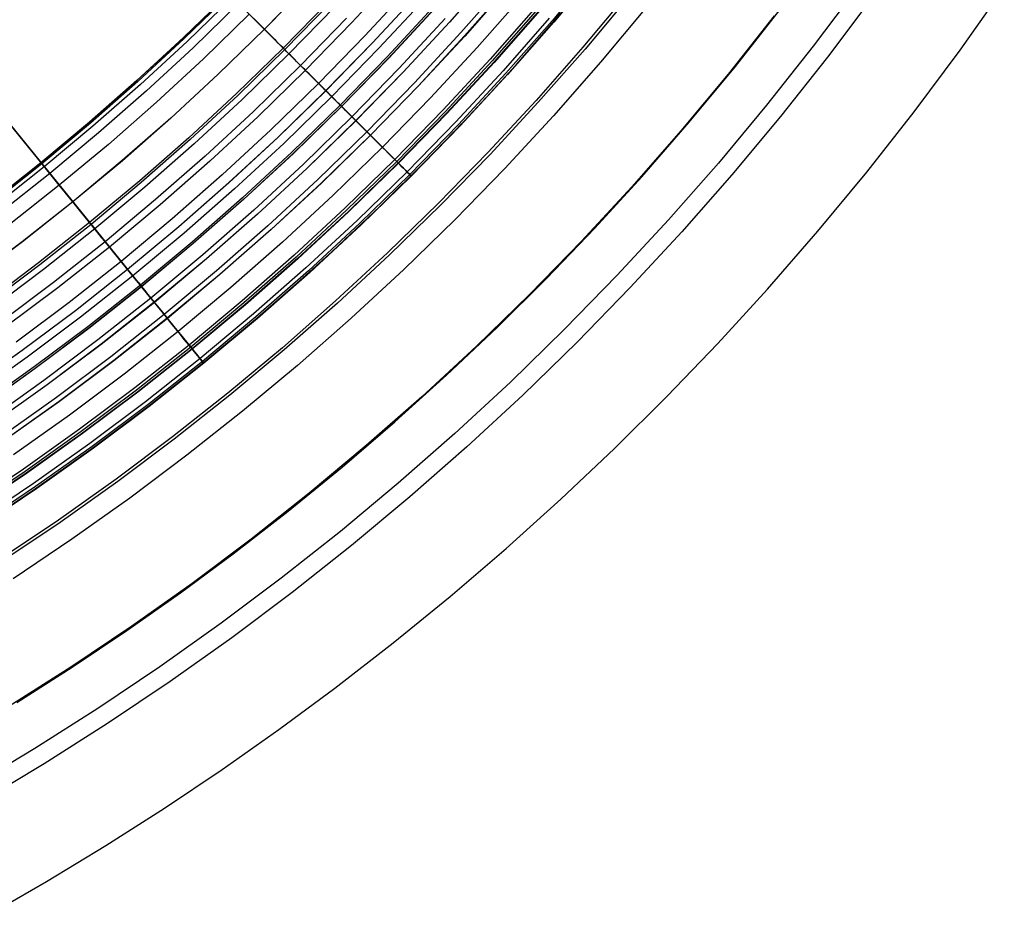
# Model space of a CAD drawing. Header units: millimetres. Extents: x -14 to 488, y -50 to 50.
# Tile 196 of 256: x 388.53 to 396.91, y -22.88 to -15.25. Entities that reach past the tile are written whole.
import ezdxf

# ---------------------------------------------------------------- set-up
doc = ezdxf.new("R2010")
doc.units = ezdxf.units.MM
doc.header["$MEASUREMENT"] = 0
doc.layers.add('Default', color=7, linetype='Continuous')

msp = doc.modelspace()

# ---------------------------------------------------------------- linework, layer by layer
at = {"layer": 'Default'}
for points in [[(393.4409, -14.8031), (393.0607, -15.2592), (392.6685, -15.7058), (392.2645, -16.1424), (391.8493, -16.5686), (391.4232, -16.9838), (390.9866, -17.3877), (390.54, -17.78), (390.0839, -18.1602), (389.6187, -18.528), (389.145, -18.8831), (388.6633, -19.2252), (388.1741, -19.554)], [(393.4535, -14.8133), (393.073, -15.2698), (392.6805, -15.7167), (392.2763, -16.1536), (391.8607, -16.58), (391.4343, -16.9955), (390.9974, -17.3998), (390.5505, -17.7923), (390.0941, -18.1728), (389.6286, -18.5408), (389.1545, -18.8962), (388.6725, -19.2385), (388.1829, -19.5676)], [(393.4535, -14.8133), (393.073, -15.2698), (392.6805, -15.7167), (392.2763, -16.1536), (391.8607, -16.58), (391.4343, -16.9955), (390.9974, -17.3998), (390.5505, -17.7923), (390.0941, -18.1727), (389.6286, -18.5408), (389.1545, -18.8961), (388.6725, -19.2385), (388.1829, -19.5676)], [(393.4543, -14.814), (393.0739, -15.2705), (392.6813, -15.7174), (392.2771, -16.1543), (391.8615, -16.5808), (391.4351, -16.9963), (390.9981, -17.4006), (390.5512, -17.7931), (390.0947, -18.1736), (389.6292, -18.5417), (389.1552, -18.897), (388.6731, -19.2394), (388.1835, -19.5685)], [(393.4545, -14.8142), (393.0741, -15.2706), (392.6815, -15.7176), (392.2773, -16.1545), (391.8617, -16.581), (391.4352, -16.9965), (390.9983, -17.4008), (390.5514, -17.7933), (390.0949, -18.1738), (389.6294, -18.5419), (389.1553, -18.8972), (388.6733, -19.2396), (388.1837, -19.5687)], [(393.4551, -14.8147), (393.0746, -15.2711), (392.6821, -15.7181), (392.2778, -16.155), (391.8622, -16.5815), (391.4358, -16.9971), (390.9988, -17.4013), (390.5519, -17.7939), (390.0954, -18.1744), (389.6299, -18.5425), (389.1558, -18.8979), (388.6737, -19.2402), (388.1841, -19.5694)], [(392.5675, -14.8372), (392.1863, -15.2712), (391.7938, -15.6955), (391.3903, -16.1096), (390.9762, -16.5131), (390.5519, -16.9056), (390.118, -17.2868), (389.6747, -17.6562), (389.2227, -18.0136), (388.7624, -18.3587), (388.2942, -18.6911)], [(392.5682, -14.8378), (392.187, -15.2718), (391.7944, -15.696), (391.3909, -16.1102), (390.9768, -16.5137), (390.5525, -16.9062), (390.1185, -17.2874), (389.6753, -17.6569), (389.2232, -18.0143), (388.7629, -18.3594), (388.2947, -18.6919)], [(391.7359, -14.8652), (391.3541, -15.2779), (390.9615, -15.6808), (390.5586, -16.0733), (390.1459, -16.4552), (389.7237, -16.826), (389.2925, -17.1854), (388.8527, -17.5332), (388.4049, -17.8688)], [(391.7359, -14.8652), (391.3541, -15.2779), (390.9615, -15.6808), (390.5586, -16.0733), (390.1459, -16.4552), (389.7237, -16.826), (389.2925, -17.1854), (388.8527, -17.5332), (388.4049, -17.8688)], [(390.9949, -14.9369), (390.6113, -15.3305), (390.2176, -15.7142), (389.8143, -16.0873), (389.4017, -16.4497), (388.9803, -16.8009), (388.5506, -17.1407), (388.113, -17.4688)], [(390.9949, -14.9369), (390.6113, -15.3305), (390.2176, -15.7142), (389.8143, -16.0873), (389.4017, -16.4497), (388.9803, -16.8009), (388.5506, -17.1407), (388.113, -17.4688)], [(390.9959, -14.9378), (390.6122, -15.3315), (390.2185, -15.7151), (389.8152, -16.0883), (389.4026, -16.4507), (388.9812, -16.802), (388.5514, -17.1418), (388.1137, -17.4698)], [(395.6691, -14.9626), (395.2852, -15.4747), (394.8876, -15.9776), (394.4765, -16.4707), (394.0525, -16.9535), (393.6158, -17.4255), (393.1669, -17.8862), (392.7062, -18.3351), (392.2342, -18.7718), (391.7514, -19.1958), (391.2583, -19.6068), (390.7555, -20.0044), (390.2434, -20.3883), (389.7226, -20.7582), (389.1937, -21.1137), (388.6574, -21.4546), (388.1141, -21.7808)], [(388.2433, -22.8835), (388.7561, -22.5883), (389.2621, -22.2815), (389.7608, -21.9633), (390.2522, -21.6337), (390.736, -21.293), (391.2118, -20.9412), (391.7072, -20.5566), (392.1932, -20.16), (392.6694, -19.7517), (393.1356, -19.3321), (393.5915, -18.9013), (394.0369, -18.4595), (394.4714, -18.0071), (394.8948, -17.5443), (395.3237, -17.0514), (395.7401, -16.5478), (396.1436, -16.0338), (396.534, -15.5099), (396.9111, -14.9762)], [(388.2433, -22.8835), (388.7561, -22.5883), (389.2621, -22.2815), (389.7608, -21.9633), (390.2522, -21.6337), (390.736, -21.293), (391.2118, -20.9412), (391.7072, -20.5566), (392.1932, -20.16), (392.6694, -19.7517), (393.1356, -19.3321), (393.5915, -18.9013), (394.0369, -18.4595), (394.4714, -18.0071), (394.8948, -17.5443), (395.3237, -17.0514), (395.7401, -16.5478), (396.1436, -16.0338), (396.534, -15.5099), (396.9111, -14.9762)], [(392.6686, -14.9237), (392.2852, -15.3603), (391.8903, -15.7871), (391.4844, -16.2037), (391.0678, -16.6096), (390.6411, -17.0045), (390.2045, -17.3879), (389.7586, -17.7596), (389.3039, -18.1191), (388.8408, -18.4662), (388.3699, -18.8006)], [(392.7006, -14.9511), (392.3165, -15.3885), (391.9209, -15.8161), (391.5142, -16.2334), (391.0968, -16.6401), (390.6692, -17.0357), (390.2319, -17.4199), (389.7851, -17.7923), (389.3296, -18.1525), (388.8656, -18.5002), (388.3939, -18.8353)], [(392.7012, -14.9516), (392.317, -15.389), (391.9214, -15.8166), (391.5147, -16.234), (391.0973, -16.6407), (390.6697, -17.0363), (390.2323, -17.4205), (389.7856, -17.7928), (389.33, -18.1531), (388.8661, -18.5008), (388.3943, -18.8359)], [(391.8528, -14.9705), (391.4681, -15.3862), (391.0727, -15.792), (390.667, -16.1874), (390.2512, -16.572), (389.826, -16.9456), (389.3917, -17.3076), (388.9487, -17.6578), (388.4976, -17.9959)], [(391.9183, -15.0295), (391.5321, -15.4469), (391.1351, -15.8543), (390.7277, -16.2513), (390.3103, -16.6375), (389.8833, -17.0125), (389.4472, -17.376), (389.0025, -17.7276), (388.5496, -18.0671), (388.0891, -18.3942)], [(391.9184, -15.0297), (391.5322, -15.4471), (391.1352, -15.8545), (390.7278, -16.2515), (390.3104, -16.6377), (389.8834, -17.0127), (389.4474, -17.3762), (389.0026, -17.7278), (388.5497, -18.0673), (388.0892, -18.3944)], [(391.9711, -15.0771), (391.5836, -15.4959), (391.1854, -15.9046), (390.7766, -16.3029), (390.3579, -16.6903), (389.9295, -17.0666), (389.492, -17.4312), (389.0459, -17.784), (388.5915, -18.1246), (388.1295, -18.4527)], [(395.7925, -15.0527), (395.4063, -15.568), (395.0062, -16.0739), (394.5927, -16.5701), (394.166, -17.0558), (393.7266, -17.5307), (393.275, -17.9942), (392.8114, -18.4459), (392.3366, -18.8853), (391.8508, -19.3119), (391.3547, -19.7255), (390.8487, -20.1255), (390.3334, -20.5118), (389.8095, -20.8839), (389.2774, -21.2416), (388.7377, -21.5846), (388.1911, -21.9128)], [(395.7925, -15.0527), (395.4063, -15.5679), (395.0062, -16.0739), (394.5926, -16.57), (394.166, -17.0558), (393.7266, -17.5307), (393.275, -17.9942), (392.8114, -18.4459), (392.3366, -18.8853), (391.8508, -19.3119), (391.3547, -19.7255), (390.8487, -20.1255), (390.3334, -20.5118), (389.8095, -20.8839), (389.2774, -21.2416), (388.7377, -21.5846), (388.1911, -21.9128)], [(390.3077, -15.0269), (389.922, -15.4028), (389.5268, -15.7684), (389.1226, -16.1235), (388.7097, -16.4676), (388.2887, -16.8005)], [(390.308, -15.0273), (389.9223, -15.4032), (389.5271, -15.7688), (389.1229, -16.1238), (388.71, -16.468), (388.289, -16.8009)], [(390.308, -15.0273), (389.9223, -15.4032), (389.5271, -15.7688), (389.1229, -16.1238), (388.71, -16.468), (388.289, -16.8009)], [(390.3159, -15.0351), (389.93, -15.4112), (389.5346, -15.777), (389.1301, -16.1323), (388.717, -16.4766), (388.2957, -16.8097)], [(390.3159, -15.0351), (389.93, -15.4112), (389.5346, -15.777), (389.1301, -16.1323), (388.717, -16.4766), (388.2957, -16.8097)], [(390.3395, -15.0588), (389.953, -15.4354), (389.5569, -15.8019), (389.1518, -16.1577), (388.7381, -16.5025), (388.3161, -16.8362)], [(390.3395, -15.0588), (389.953, -15.4354), (389.5569, -15.8019), (389.1518, -16.1577), (388.7381, -16.5025), (388.3161, -16.8362)], [(393.7093, -15.021), (393.3234, -15.484), (392.9253, -15.9373), (392.5152, -16.3805), (392.0938, -16.813), (391.6612, -17.2345), (391.2181, -17.6445), (390.7647, -18.0427), (390.3018, -18.4286), (389.8296, -18.8019), (389.3488, -19.1623), (388.8598, -19.5096), (388.3633, -19.8434)], [(393.7281, -15.0363), (393.3418, -15.4997), (392.9432, -15.9535), (392.5328, -16.3971), (392.1109, -16.8301), (391.6779, -17.252), (391.2343, -17.6625), (390.7805, -18.061), (390.317, -18.4474), (389.8444, -18.8211), (389.363, -19.1819), (388.8736, -19.5295), (388.3765, -19.8637)], [(393.7281, -15.0363), (393.3418, -15.4997), (392.9432, -15.9535), (392.5328, -16.3971), (392.1109, -16.8301), (391.6779, -17.252), (391.2343, -17.6625), (390.7805, -18.061), (390.317, -18.4474), (389.8444, -18.8211), (389.363, -19.1819), (388.8736, -19.5295), (388.3765, -19.8637)], [(392.8109, -15.0455), (392.4243, -15.4857), (392.0261, -15.9161), (391.6168, -16.3361), (391.1968, -16.7454), (390.7665, -17.1436), (390.3262, -17.5302), (389.8766, -17.905), (389.4181, -18.2675), (388.9512, -18.6175), (388.4764, -18.9547)], [(392.9238, -15.1421), (392.5347, -15.5852), (392.1339, -16.0184), (391.7219, -16.4412), (391.2991, -16.8531), (390.8659, -17.2539), (390.4228, -17.6431), (389.9703, -18.0203), (389.5088, -18.3852), (389.0388, -18.7375), (388.5608, -19.077), (388.0755, -19.4032)], [(392.9411, -15.1569), (392.5515, -15.6004), (392.1504, -16.034), (391.738, -16.4572), (391.3148, -16.8696), (390.8812, -17.2708), (390.4376, -17.6604), (389.9846, -18.038), (389.5226, -18.4032), (389.0522, -18.7559), (388.5738, -19.0957), (388.0879, -19.4223)], [(392.9546, -15.1684), (392.5647, -15.6123), (392.1632, -16.0462), (391.7505, -16.4698), (391.327, -16.8825), (390.893, -17.284), (390.4492, -17.6739), (389.9958, -18.0517), (389.5335, -18.4173), (389.0627, -18.7702), (388.5839, -19.1103), (388.0976, -19.4371)], [(392.9548, -15.1686), (392.5649, -15.6125), (392.1634, -16.0464), (391.7507, -16.4699), (391.3271, -16.8827), (390.8932, -17.2841), (390.4493, -17.674), (389.9959, -18.0519), (389.5336, -18.4175), (389.0628, -18.7704), (388.584, -19.1104), (388.0978, -19.4373)], [(392.957, -15.1705), (392.5671, -15.6145), (392.1656, -16.0485), (391.7528, -16.4721), (391.3292, -16.8848), (390.8952, -17.2864), (390.4513, -17.6763), (389.9978, -18.0542), (389.5354, -18.4199), (389.0646, -18.7728), (388.5857, -19.1129), (388.0994, -19.4398)], [(392.0466, -15.1452), (391.6573, -15.5659), (391.2572, -15.9765), (390.8466, -16.3766), (390.4259, -16.7658), (389.9956, -17.1438), (389.5561, -17.5101), (389.1079, -17.8645), (388.6514, -18.2067), (388.1873, -18.5363)], [(392.0588, -15.1562), (391.6693, -15.5772), (391.2689, -15.9881), (390.858, -16.3885), (390.437, -16.7781), (390.0063, -17.1563), (389.5665, -17.5229), (389.1179, -17.8776), (388.6611, -18.22), (388.1966, -18.5499)], [(392.0593, -15.1567), (391.6698, -15.5777), (391.2693, -15.9886), (390.8584, -16.389), (390.4374, -16.7786), (390.0067, -17.1568), (389.5669, -17.5234), (389.1183, -17.8781), (388.6615, -18.2205), (388.197, -18.5504)], [(391.1604, -15.094), (390.7726, -15.4919), (390.3747, -15.8796), (389.9671, -16.2568), (389.5501, -16.6231), (389.1241, -16.9781), (388.6898, -17.3215), (388.2475, -17.6531)], [(391.1604, -15.094), (390.7726, -15.4919), (390.3747, -15.8796), (389.9671, -16.2568), (389.5501, -16.6231), (389.1241, -16.9781), (388.6898, -17.3215), (388.2475, -17.6531)], [(391.1738, -15.1068), (390.7857, -15.505), (390.3875, -15.8931), (389.9795, -16.2706), (389.5621, -16.6372), (389.1358, -16.9925), (388.7011, -17.3362), (388.2584, -17.6681)], [(391.2102, -15.1413), (390.8212, -15.5404), (390.422, -15.9294), (390.013, -16.3078), (389.5947, -16.6752), (389.1674, -17.0314), (388.7317, -17.3759), (388.2879, -17.7085)], [(390.3921, -15.1113), (390.0041, -15.4893), (389.6067, -15.8571), (389.2001, -16.2141), (388.7849, -16.5602), (388.3614, -16.8951)], [(390.3921, -15.1113), (390.0041, -15.4893), (389.6067, -15.8571), (389.2001, -16.2141), (388.7849, -16.5602), (388.3614, -16.8951)], [(393.863, -15.1458), (393.4739, -15.6127), (393.0723, -16.0699), (392.6588, -16.5168), (392.2338, -16.953), (391.7976, -17.3781), (391.3506, -17.7916), (390.8935, -18.1931), (390.4266, -18.5823), (389.9504, -18.9588), (389.4655, -19.3223), (388.9724, -19.6725), (388.4716, -20.0091)], [(388.5041, -21.0632), (388.9752, -20.7626), (389.4393, -20.4513), (389.8962, -20.1294), (390.3456, -19.7972), (390.8136, -19.4339), (391.2726, -19.0593), (391.7224, -18.6737), (392.1628, -18.2773), (392.5934, -17.8704), (393.0141, -17.4532), (393.4245, -17.0259), (393.8244, -16.5887), (394.2295, -16.1231), (394.6228, -15.6475), (395.0039, -15.162)], [(388.5041, -21.0632), (388.9752, -20.7626), (389.4393, -20.4513), (389.8962, -20.1294), (390.3456, -19.7972), (390.8136, -19.4339), (391.2726, -19.0593), (391.7224, -18.6737), (392.1628, -18.2773), (392.5934, -17.8704), (393.0141, -17.4532), (393.4245, -17.0259), (393.8244, -16.5887), (394.2295, -16.1231), (394.6228, -15.6475), (395.0039, -15.162)], [(393.0363, -15.2384), (392.6446, -15.6843), (392.2413, -16.1203), (391.8266, -16.5459), (391.4011, -16.9605), (390.9651, -17.3639), (390.5191, -17.7556), (390.0636, -18.1353), (389.5991, -18.5025), (389.1261, -18.8571), (388.645, -19.1988), (388.1565, -19.5272)], [(388.1896, -19.5619), (388.6264, -19.2689), (389.0565, -18.9659), (389.4795, -18.6532), (389.92, -18.3112), (390.3521, -17.9586), (390.7755, -17.5957), (391.19, -17.2226), (391.5953, -16.8395), (391.9913, -16.4468), (392.3776, -16.0446), (392.754, -15.6331), (393.1354, -15.1949)], [(388.1896, -19.5619), (388.6264, -19.2689), (389.0565, -18.9659), (389.4795, -18.6532), (389.92, -18.3112), (390.3521, -17.9586), (390.7755, -17.5957), (391.19, -17.2226), (391.5953, -16.8395), (391.9913, -16.4468), (392.3776, -16.0446), (392.754, -15.6331), (393.1354, -15.1949)], [(392.1519, -15.2402), (391.7602, -15.6635), (391.3575, -16.0768), (390.9443, -16.4795), (390.5209, -16.8712), (390.0878, -17.2516), (389.6455, -17.6203), (389.1944, -17.9769), (388.735, -18.3213), (388.2679, -18.653)], [(391.3117, -15.2377), (390.9202, -15.6395), (390.5185, -16.031), (390.1068, -16.4119), (389.6858, -16.7817), (389.2557, -17.1401), (388.8171, -17.4869), (388.3705, -17.8217)], [(394.9523, -15.2184), (394.5614, -15.7128), (394.1574, -16.1976), (393.7405, -16.6722), (393.3112, -17.1362), (392.8699, -17.5891), (392.417, -18.0304), (391.953, -18.4597), (391.4783, -18.8766), (390.9936, -19.2807), (390.4992, -19.6716), (389.9957, -20.049), (389.4838, -20.4126), (388.9639, -20.7621), (388.4366, -21.0973)], [(390.4825, -15.2018), (390.0922, -15.5821), (389.6923, -15.952), (389.2833, -16.3113), (388.8655, -16.6595), (388.4395, -16.9964)], [(390.4825, -15.2018), (390.0922, -15.5821), (389.6923, -15.952), (389.2833, -16.3113), (388.8655, -16.6595), (388.4395, -16.9964)]]:
    msp.add_lwpolyline(points, dxfattribs=at)
at = {"layer": 'Default', "extrusion": (0.665972, 0.745977, 0)}
for points in [[(-303.3966, 22.4213), (-303.397, 22.3872), (-303.3981, 22.3528), (-303.3999, 22.3181), (-303.4024, 22.2832), (-303.4058, 22.248), (-303.4099, 22.2127), (-303.4148, 22.1772), (-303.4206, 22.1416), (-303.4272, 22.1058), (-303.4346, 22.07), (-303.4429, 22.0342), (-303.452, 21.9983), (-303.462, 21.9625), (-303.4729, 21.9267), (-303.4847, 21.891), (-303.4974, 21.8554), (-303.5109, 21.82), (-303.5254, 21.7848), (-303.5407, 21.7499), (-303.5569, 21.7152), (-303.574, 21.6809), (-303.592, 21.6469), (-303.6108, 21.6133), (-303.6305, 21.5801), (-303.6511, 21.5474), (-303.6724, 21.5151), (-303.6946, 21.4834), (-303.7175, 21.4523), (-303.7413, 21.4218), (-303.7658, 21.392), (-303.791, 21.3628), (-303.8169, 21.3343), (-303.8435, 21.3065), (-303.8708, 21.2795), (-303.8986, 21.2532), (-303.9271, 21.2278), (-303.9562, 21.2032), (-303.9857, 21.1794), (-304.0158, 21.1566), (-304.0463, 21.1346), (-304.0773, 21.1135), (-304.1087, 21.0933), (-304.1404, 21.074), (-304.1725, 21.0557), (-304.2049, 21.0383), (-304.2375, 21.0219), (-304.2703, 21.0064), (-304.3034, 20.9919), (-304.3365, 20.9783), (-304.3699, 20.9657), (-304.4033, 20.9541), (-304.4367, 20.9433), (-304.4702, 20.9335), (-304.5036, 20.9247), (-304.5371, 20.9167), (-304.5704, 20.9096), (-304.6037, 20.9035), (-304.6368, 20.8982), (-304.6698, 20.8938), (-304.7026, 20.8902), (-304.7352, 20.8874), (-304.7676, 20.8855), (-304.7997, 20.8844), (-304.8315, 20.884), (-304.8634, 20.8844), (-304.8955, 20.8855), (-304.9279, 20.8874), (-304.9605, 20.8902), (-304.9933, 20.8938), (-305.0262, 20.8982), (-305.0594, 20.9035), (-305.0926, 20.9096), (-305.126, 20.9167), (-305.1594, 20.9247), (-305.1929, 20.9335), (-305.2263, 20.9433), (-305.2598, 20.9541), (-305.2932, 20.9657), (-305.3265, 20.9783), (-305.3597, 20.9919), (-305.3927, 21.0064), (-305.4256, 21.0219), (-305.4582, 21.0383), (-305.4906, 21.0557), (-305.5226, 21.074), (-305.5544, 21.0933), (-305.5857, 21.1135), (-305.6167, 21.1346), (-305.6473, 21.1566), (-305.6773, 21.1794), (-305.7069, 21.2032), (-305.7359, 21.2278), (-305.7644, 21.2532), (-305.7923, 21.2795), (-305.8195, 21.3065), (-305.8461, 21.3343), (-305.8721, 21.3628), (-305.8973, 21.392), (-305.9218, 21.4218), (-305.9455, 21.4523), (-305.9685, 21.4834), (-305.9906, 21.5151), (-306.012, 21.5474), (-306.0325, 21.5801), (-306.0522, 21.6133), (-306.071, 21.6469), (-306.089, 21.6809), (-306.1061, 21.7152), (-306.1223, 21.7499), (-306.1377, 21.7848), (-306.1521, 21.82), (-306.1657, 21.8554), (-306.1783, 21.891), (-306.1901, 21.9267), (-306.201, 21.9625), (-306.211, 21.9983), (-306.2202, 22.0342), (-306.2285, 22.07), (-306.2359, 22.1058), (-306.2425, 22.1416), (-306.2482, 22.1772), (-306.2531, 22.2127), (-306.2573, 22.248), (-306.2606, 22.2832), (-306.2632, 22.3181), (-306.265, 22.3528), (-306.2661, 22.3872), (-306.2664, 22.4213)], [(-306.2664, 22.4213), (-306.2661, 22.4554), (-306.265, 22.4899), (-306.2632, 22.5245), (-306.2606, 22.5595), (-306.2573, 22.5946), (-306.2531, 22.6299), (-306.2482, 22.6654), (-306.2425, 22.7011), (-306.2359, 22.7368), (-306.2285, 22.7726), (-306.2202, 22.8085), (-306.211, 22.8443), (-306.201, 22.8802), (-306.1901, 22.916), (-306.1783, 22.9516), (-306.1657, 22.9872), (-306.1521, 23.0226), (-306.1377, 23.0578), (-306.1223, 23.0927), (-306.1061, 23.1274), (-306.089, 23.1618), (-306.071, 23.1958), (-306.0522, 23.2294), (-306.0325, 23.2626), (-306.012, 23.2953), (-305.9906, 23.3275), (-305.9685, 23.3592), (-305.9455, 23.3903), (-305.9218, 23.4208), (-305.8973, 23.4507), (-305.8721, 23.4799), (-305.8461, 23.5084), (-305.8195, 23.5362), (-305.7923, 23.5632), (-305.7644, 23.5894), (-305.7359, 23.6148), (-305.7069, 23.6394), (-305.6773, 23.6632), (-305.6473, 23.6861), (-305.6167, 23.7081), (-305.5857, 23.7292), (-305.5544, 23.7493), (-305.5226, 23.7686), (-305.4906, 23.7869), (-305.4582, 23.8043), (-305.4256, 23.8207), (-305.3927, 23.8362), (-305.3597, 23.8507), (-305.3265, 23.8643), (-305.2932, 23.8769), (-305.2598, 23.8886), (-305.2263, 23.8993), (-305.1929, 23.9091), (-305.1594, 23.918), (-305.126, 23.9259), (-305.0926, 23.933), (-305.0594, 23.9392), (-305.0262, 23.9444), (-304.9933, 23.9489), (-304.9605, 23.9524), (-304.9279, 23.9552), (-304.8955, 23.9571), (-304.8634, 23.9583), (-304.8315, 23.9587), (-304.7997, 23.9583), (-304.7676, 23.9571), (-304.7352, 23.9552), (-304.7026, 23.9524), (-304.6698, 23.9489), (-304.6368, 23.9444), (-304.6037, 23.9392), (-304.5704, 23.933), (-304.5371, 23.9259), (-304.5036, 23.918), (-304.4702, 23.9091), (-304.4367, 23.8993), (-304.4033, 23.8886), (-304.3699, 23.8769), (-304.3365, 23.8643), (-304.3034, 23.8507), (-304.2703, 23.8362), (-304.2375, 23.8207), (-304.2049, 23.8043), (-304.1725, 23.7869), (-304.1404, 23.7686), (-304.1087, 23.7493), (-304.0773, 23.7292), (-304.0463, 23.7081), (-304.0158, 23.6861), (-303.9857, 23.6632), (-303.9562, 23.6394), (-303.9271, 23.6148), (-303.8986, 23.5894), (-303.8708, 23.5632), (-303.8435, 23.5362), (-303.8169, 23.5084), (-303.791, 23.4799), (-303.7658, 23.4507), (-303.7413, 23.4208), (-303.7175, 23.3903), (-303.6946, 23.3592), (-303.6724, 23.3275), (-303.6511, 23.2953), (-303.6305, 23.2626), (-303.6108, 23.2294), (-303.592, 23.1958), (-303.574, 23.1618), (-303.5569, 23.1274), (-303.5407, 23.0927), (-303.5254, 23.0578), (-303.5109, 23.0226), (-303.4974, 22.9872), (-303.4847, 22.9516), (-303.4729, 22.916), (-303.462, 22.8802), (-303.452, 22.8443), (-303.4429, 22.8085), (-303.4346, 22.7726), (-303.4272, 22.7368), (-303.4206, 22.7011), (-303.4148, 22.6654), (-303.4099, 22.6299), (-303.4058, 22.5946), (-303.4024, 22.5595), (-303.3999, 22.5245), (-303.3981, 22.4899), (-303.397, 22.4554), (-303.3966, 22.4213)]]:
    msp.add_lwpolyline(points, dxfattribs=at)
at = {"layer": 'Default', "extrusion": (0.79728, 0.60361, 0)}
for points in [[(-249.9655, 22.4213), (-249.9658, 22.3872), (-249.9669, 22.3528), (-249.9687, 22.3181), (-249.9713, 22.2832), (-249.9746, 22.248), (-249.9788, 22.2127), (-249.9837, 22.1772), (-249.9894, 22.1416), (-249.996, 22.1058), (-250.0035, 22.07), (-250.0117, 22.0342), (-250.0209, 21.9983), (-250.0309, 21.9625), (-250.0418, 21.9267), (-250.0536, 21.891), (-250.0662, 21.8554), (-250.0798, 21.82), (-250.0942, 21.7848), (-250.1096, 21.7499), (-250.1258, 21.7152), (-250.1429, 21.6809), (-250.1609, 21.6469), (-250.1797, 21.6133), (-250.1994, 21.5801), (-250.2199, 21.5474), (-250.2413, 21.5151), (-250.2634, 21.4834), (-250.2864, 21.4523), (-250.3101, 21.4218), (-250.3346, 21.392), (-250.3598, 21.3628), (-250.3858, 21.3343), (-250.4124, 21.3065), (-250.4396, 21.2795), (-250.4675, 21.2532), (-250.496, 21.2278), (-250.525, 21.2032), (-250.5546, 21.1794), (-250.5847, 21.1566), (-250.6152, 21.1346), (-250.6462, 21.1135), (-250.6775, 21.0933), (-250.7093, 21.074), (-250.7413, 21.0557), (-250.7737, 21.0383), (-250.8063, 21.0219), (-250.8392, 21.0064), (-250.8722, 20.9919), (-250.9054, 20.9783), (-250.9387, 20.9657), (-250.9721, 20.9541), (-251.0056, 20.9433), (-251.039, 20.9335), (-251.0725, 20.9247), (-251.1059, 20.9167), (-251.1393, 20.9096), (-251.1725, 20.9035), (-251.2057, 20.8982), (-251.2386, 20.8938), (-251.2714, 20.8902), (-251.304, 20.8874), (-251.3364, 20.8855), (-251.3685, 20.8844), (-251.4004, 20.884), (-251.4322, 20.8844), (-251.4643, 20.8855), (-251.4967, 20.8874), (-251.5293, 20.8902), (-251.5621, 20.8938), (-251.5951, 20.8982), (-251.6282, 20.9035), (-251.6615, 20.9096), (-251.6948, 20.9167), (-251.7283, 20.9247), (-251.7617, 20.9335), (-251.7952, 20.9433), (-251.8287, 20.9541), (-251.8621, 20.9657), (-251.8954, 20.9783), (-251.9286, 20.9919), (-251.9616, 21.0064), (-251.9944, 21.0219), (-252.0271, 21.0383), (-252.0594, 21.0557), (-252.0915, 21.074), (-252.1232, 21.0933), (-252.1546, 21.1135), (-252.1856, 21.1346), (-252.2161, 21.1566), (-252.2462, 21.1794), (-252.2757, 21.2032), (-252.3048, 21.2278), (-252.3333, 21.2532), (-252.3611, 21.2795), (-252.3884, 21.3065), (-252.415, 21.3343), (-252.4409, 21.3628), (-252.4661, 21.392), (-252.4906, 21.4218), (-252.5144, 21.4523), (-252.5373, 21.4834), (-252.5595, 21.5151), (-252.5808, 21.5474), (-252.6014, 21.5801), (-252.6211, 21.6133), (-252.6399, 21.6469), (-252.6579, 21.6809), (-252.675, 21.7152), (-252.6912, 21.7499), (-252.7065, 21.7848), (-252.721, 21.82), (-252.7345, 21.8554), (-252.7472, 21.891), (-252.759, 21.9267), (-252.7699, 21.9625), (-252.7799, 21.9983), (-252.789, 22.0342), (-252.7973, 22.07), (-252.8047, 22.1058), (-252.8113, 22.1416), (-252.8171, 22.1772), (-252.822, 22.2127), (-252.8261, 22.248), (-252.8295, 22.2832), (-252.832, 22.3181), (-252.8338, 22.3528), (-252.8349, 22.3872), (-252.8353, 22.4213)], [(-252.8353, 22.4213), (-252.8349, 22.4554), (-252.8338, 22.4899), (-252.832, 22.5245), (-252.8295, 22.5595), (-252.8261, 22.5946), (-252.822, 22.6299), (-252.8171, 22.6654), (-252.8113, 22.7011), (-252.8047, 22.7368), (-252.7973, 22.7726), (-252.789, 22.8085), (-252.7799, 22.8443), (-252.7699, 22.8802), (-252.759, 22.916), (-252.7472, 22.9516), (-252.7345, 22.9872), (-252.721, 23.0226), (-252.7065, 23.0578), (-252.6912, 23.0927), (-252.675, 23.1274), (-252.6579, 23.1618), (-252.6399, 23.1958), (-252.6211, 23.2294), (-252.6014, 23.2626), (-252.5808, 23.2953), (-252.5595, 23.3275), (-252.5373, 23.3592), (-252.5144, 23.3903), (-252.4906, 23.4208), (-252.4661, 23.4507), (-252.4409, 23.4799), (-252.415, 23.5084), (-252.3884, 23.5362), (-252.3611, 23.5632), (-252.3333, 23.5894), (-252.3048, 23.6148), (-252.2757, 23.6394), (-252.2462, 23.6632), (-252.2161, 23.6861), (-252.1856, 23.7081), (-252.1546, 23.7292), (-252.1232, 23.7493), (-252.0915, 23.7686), (-252.0594, 23.7869), (-252.0271, 23.8043), (-251.9944, 23.8207), (-251.9616, 23.8362), (-251.9286, 23.8507), (-251.8954, 23.8643), (-251.8621, 23.8769), (-251.8287, 23.8886), (-251.7952, 23.8993), (-251.7617, 23.9091), (-251.7283, 23.918), (-251.6948, 23.9259), (-251.6615, 23.933), (-251.6282, 23.9392), (-251.5951, 23.9444), (-251.5621, 23.9489), (-251.5293, 23.9524), (-251.4967, 23.9552), (-251.4643, 23.9571), (-251.4322, 23.9583), (-251.4004, 23.9587), (-251.3685, 23.9583), (-251.3364, 23.9571), (-251.304, 23.9552), (-251.2714, 23.9524), (-251.2386, 23.9489), (-251.2057, 23.9444), (-251.1725, 23.9392), (-251.1393, 23.933), (-251.1059, 23.9259), (-251.0725, 23.918), (-251.039, 23.9091), (-251.0056, 23.8993), (-250.9721, 23.8886), (-250.9387, 23.8769), (-250.9054, 23.8643), (-250.8722, 23.8507), (-250.8392, 23.8362), (-250.8063, 23.8207), (-250.7737, 23.8043), (-250.7413, 23.7869), (-250.7093, 23.7686), (-250.6775, 23.7493), (-250.6462, 23.7292), (-250.6152, 23.7081), (-250.5847, 23.6861), (-250.5546, 23.6632), (-250.525, 23.6394), (-250.496, 23.6148), (-250.4675, 23.5894), (-250.4396, 23.5632), (-250.4124, 23.5362), (-250.3858, 23.5084), (-250.3598, 23.4799), (-250.3346, 23.4507), (-250.3101, 23.4208), (-250.2864, 23.3903), (-250.2634, 23.3592), (-250.2413, 23.3275), (-250.2199, 23.2953), (-250.1994, 23.2626), (-250.1797, 23.2294), (-250.1609, 23.1958), (-250.1429, 23.1618), (-250.1258, 23.1274), (-250.1096, 23.0927), (-250.0942, 23.0578), (-250.0798, 23.0226), (-250.0662, 22.9872), (-250.0536, 22.9516), (-250.0418, 22.916), (-250.0309, 22.8802), (-250.0209, 22.8443), (-250.0117, 22.8085), (-250.0035, 22.7726), (-249.996, 22.7368), (-249.9894, 22.7011), (-249.9837, 22.6654), (-249.9788, 22.6299), (-249.9746, 22.5946), (-249.9713, 22.5595), (-249.9687, 22.5245), (-249.9669, 22.4899), (-249.9658, 22.4554), (-249.9655, 22.4213)]]:
    msp.add_lwpolyline(points, dxfattribs=at)
at = {"layer": 'Default'}
for points in [[(388.334, -16.0049, 135.9018), (389.1674, -17.0314, 113.236), (389.691, -17.6763, 93.2153), (390.0941, -18.1728, 30.9743), (390.0873, -18.1644, 30.2517), (390.0788, -18.154, 29.9205), (390.0673, -18.1397, 29.6087), (390.0529, -18.1221, 29.3157), (390.0361, -18.1014, 29.0412), (390.017, -18.0779, 28.7845), (389.9959, -18.0519, 28.5452), (389.9732, -18.0238, 28.3228), (389.9489, -17.9939, 28.1165), (389.9234, -17.9625, 27.9256), (389.8968, -17.9298, 27.7494), (389.8696, -17.8962, 27.5871), (389.8418, -17.862, 27.438), (389.8137, -17.8274, 27.3014), (389.7856, -17.7928, 27.1765), (389.7577, -17.7584, 27.0625), (389.73, -17.7243, 26.9585), (389.7025, -17.6904, 26.8631), (389.6753, -17.6569, 26.7753), (389.6483, -17.6237, 26.694), (389.6213, -17.5905, 26.618), (389.5943, -17.5572, 26.5461), (389.5669, -17.5234, 26.4772), (389.5389, -17.489, 26.41), (389.5099, -17.4533, 26.3433), (389.2482, -17.1309, 25.7739), (389.2054, -17.0781, 25.6736), (389.164, -17.0272, 25.5725), (389.1241, -16.9781, 25.4705), (389.0858, -16.9308, 25.3673), (389.049, -16.8855, 25.2629), (389.0138, -16.8421, 25.1573), (388.9803, -16.8009, 25.0504), (388.9487, -16.7619, 24.9422), (388.9189, -16.7253, 24.8329), (388.8912, -16.6911, 24.7227), (388.8655, -16.6595, 24.6119), (388.8421, -16.6306, 24.5007), (388.8208, -16.6045, 24.3897), (388.8018, -16.581, 24.2791), (388.7849, -16.5602, 24.1696), (388.7702, -16.5422, 24.0615), (388.7576, -16.5266, 23.9552), (388.747, -16.5135, 23.8511), (388.7381, -16.5025, 23.7495), (388.7308, -16.4936, 23.6507), (388.725, -16.4865, 23.5549), (388.717, -16.4766, 23.3725), (388.7125, -16.4711, 23.2024), (388.7097, -16.4676, 22.75), (388.7125, -16.4711, 22.2976), (388.717, -16.4766, 22.1275), (388.725, -16.4865, 21.9451), (388.7308, -16.4936, 21.8493), (388.7381, -16.5025, 21.7505), (388.747, -16.5135, 21.6489), (388.7576, -16.5266, 21.5448), (388.7702, -16.5422, 21.4385), (388.7849, -16.5602, 21.3304), (388.8018, -16.581, 21.2209), (388.8208, -16.6045, 21.1103), (388.8421, -16.6306, 20.9993), (388.8655, -16.6595, 20.8881), (388.8912, -16.6911, 20.7773), (388.9189, -16.7253, 20.6671), (388.9487, -16.7619, 20.5578), (388.9803, -16.8009, 20.4496), (389.0138, -16.8421, 20.3427), (389.049, -16.8855, 20.2371), (389.0858, -16.9308, 20.1327), (389.1241, -16.9781, 20.0295), (389.164, -17.0272, 19.9275), (389.2054, -17.0781, 19.8264), (389.2482, -17.1309, 19.7261), (389.5097, -17.4529, 19.1572), (389.5386, -17.4885, 19.0905), (389.5665, -17.5229, 19.0234), (389.5938, -17.5566, 18.9545), (389.6208, -17.5899, 18.8826), (389.6477, -17.623, 18.8065), (389.6747, -17.6562, 18.7251), (389.7019, -17.6898, 18.6371), (389.7294, -17.7236, 18.5415), (389.7572, -17.7578, 18.437), (389.7851, -17.7923, 18.3225), (389.8133, -17.8269, 18.197), (389.8414, -17.8615, 18.0597), (389.8692, -17.8958, 17.9098), (389.8965, -17.9295, 17.7466), (389.9231, -17.9622, 17.5693), (389.9487, -17.9937, 17.3773), (389.973, -18.0236, 17.1698), (389.9958, -18.0517, 16.946), (390.0169, -18.0777, 16.7054), (390.036, -18.1013, 16.4472), (390.0529, -18.122, 16.1711), (390.0672, -18.1397, 15.8763), (390.0788, -18.1539, 15.5623), (390.0873, -18.1644, 15.2287), (390.0941, -18.1727, 14.5001), (390.0636, -18.1353, 9.9809), (390.029, -18.0926, 8.3072), (389.9846, -18.038, 6.9636), (389.9329, -17.9743, 5.9048), (389.8766, -17.905, 5.0834), (389.8477, -17.8692, 4.7466), (389.8183, -17.8331, 4.4491), (389.7886, -17.7965, 4.1831), (389.7289, -17.7229, 3.7196), (389.7, -17.6873, 3.5233), (389.6721, -17.653, 3.3511), (389.6455, -17.6203, 3.2022), (389.6203, -17.5893, 3.0758), (389.5969, -17.5604, 2.9701), (389.5859, -17.5468, 2.9244), (389.5754, -17.5339, 2.8831), (389.5655, -17.5217, 2.8459), (389.5561, -17.5101, 2.8126), (389.5473, -17.4993, 2.7829), (389.5391, -17.4891, 2.7564), (389.5311, -17.4794, 2.7324), (389.5234, -17.4699, 2.7106), (389.5158, -17.4605, 2.6904), (389.5081, -17.451, 2.6714), (389.5002, -17.4413, 2.6529), (389.492, -17.4312, 2.6346), (389.4834, -17.4206, 2.6158), (389.474, -17.4091, 2.5964), (389.4638, -17.3965, 2.576), (389.4525, -17.3825, 2.5542), (389.4398, -17.3669, 2.5308), (389.4256, -17.3494, 2.5055), (389.3917, -17.3076, 2.4477), (389.3547, -17.2621, 2.3882), (389.32, -17.2193, 2.3355), (389.3033, -17.1987, 2.3116), (389.287, -17.1787, 2.2891), (389.2712, -17.1592, 2.2681), (389.2557, -17.1401, 2.2484), (389.2406, -17.1215, 2.2299), (389.2257, -17.1031, 2.2126), (389.2109, -17.0849, 2.1963), (389.1962, -17.0668, 2.181), (389.1814, -17.0486, 2.1666), (389.1665, -17.0302, 2.1529), (389.1513, -17.0116, 2.1398), (389.1358, -16.9925, 2.1272), (389.1199, -16.9728, 2.1151), (389.1033, -16.9524, 2.1034), (389.086, -16.9311, 2.0921), (389.0677, -16.9085, 2.0813), (389.0482, -16.8845, 2.0709), (389.0274, -16.8589, 2.061), (389.0051, -16.8315, 2.0515), (388.9812, -16.802, 2.0424), (388.9553, -16.7701, 2.0338), (388.9275, -16.7358, 2.0259), (388.8975, -16.6989, 2.0187), (388.8652, -16.6591, 2.0124), (388.8304, -16.6163, 2.0073), (388.7931, -16.5703, 2.0034), (388.753, -16.5209, 2.0009), (375.5965, -0.3158, 2)], [(389.8862, -14.6055, 135.9018), (390.8212, -15.5404, 113.236), (391.4086, -16.1279, 93.2153), (391.8607, -16.58, 30.9743), (391.8531, -16.5724, 30.2517), (391.8436, -16.5629, 29.9205), (391.8307, -16.5499, 29.6087), (391.8146, -16.5339, 29.3157), (391.7957, -16.515, 29.0412), (391.7743, -16.4936, 28.7845), (391.7507, -16.4699, 28.5452), (391.7251, -16.4444, 28.3228), (391.6979, -16.4171, 28.1165), (391.6692, -16.3885, 27.9256), (391.6395, -16.3588, 27.7494), (391.6089, -16.3282, 27.5871), (391.5777, -16.297, 27.438), (391.5462, -16.2655, 27.3014), (391.5147, -16.234, 27.1765), (391.4834, -16.2026, 27.0625), (391.4523, -16.1715, 26.9585), (391.4214, -16.1407, 26.8631), (391.3909, -16.1102, 26.7753), (391.3606, -16.0799, 26.694), (391.3304, -16.0497, 26.618), (391.3001, -16.0193, 26.5461), (391.2693, -15.9886, 26.4772), (391.2379, -15.9572, 26.41), (391.2055, -15.9247, 26.3433), (390.9118, -15.631, 25.7739), (390.8637, -15.583, 25.6736), (390.8174, -15.5366, 25.5725), (390.7726, -15.4919, 25.4705), (390.7296, -15.4488, 25.3673), (390.6883, -15.4075, 25.2629), (390.6488, -15.3681, 25.1573), (390.6113, -15.3305, 25.0504), (390.5758, -15.295, 24.9422), (390.5424, -15.2617, 24.8329), (390.5113, -15.2305, 24.7227)], [(390.5113, -15.2305, 20.7773), (390.5424, -15.2617, 20.6671), (390.5758, -15.295, 20.5578), (390.6113, -15.3305, 20.4496), (390.6488, -15.3681, 20.3427), (390.6883, -15.4075, 20.2371), (390.7296, -15.4488, 20.1327), (390.7726, -15.4919, 20.0295), (390.8174, -15.5366, 19.9275), (390.8637, -15.583, 19.8264), (390.9118, -15.631, 19.7261), (391.2051, -15.9244, 19.1572), (391.2375, -15.9568, 19.0905), (391.2689, -15.9881, 19.0234), (391.2996, -16.0188, 18.9545), (391.3299, -16.0491, 18.8826), (391.36, -16.0793, 18.8065), (391.3903, -16.1096, 18.7251), (391.4208, -16.1401, 18.6371), (391.4517, -16.1709, 18.5415), (391.4828, -16.2021, 18.437), (391.5142, -16.2334, 18.3225), (391.5458, -16.265, 18.197), (391.5773, -16.2966, 18.0597), (391.6085, -16.3278, 17.9098), (391.6392, -16.3584, 17.7466), (391.669, -16.3882, 17.5693), (391.6976, -16.4169, 17.3773), (391.7249, -16.4442, 17.1698), (391.7505, -16.4698, 16.946), (391.7742, -16.4935, 16.7054), (391.7956, -16.5149, 16.4472), (391.8146, -16.5338, 16.1711), (391.8306, -16.5499, 15.8763), (391.8436, -16.5629, 15.5623), (391.8531, -16.5724, 15.2287), (391.8607, -16.58, 14.5001), (391.8266, -16.5459, 9.9809), (391.7878, -16.507, 8.3072), (391.738, -16.4572, 6.9636), (391.68, -16.3992, 5.9048), (391.6168, -16.3361, 5.0834), (391.5843, -16.3036, 4.7466), (391.5514, -16.2706, 4.4491), (391.518, -16.2373, 4.1831), (391.451, -16.1703, 3.7196), (391.4186, -16.1379, 3.5233), (391.3874, -16.1066, 3.3511), (391.3575, -16.0768, 3.2022), (391.3293, -16.0486, 3.0758), (391.303, -16.0223, 2.9701), (391.2906, -16.0099, 2.9244), (391.2789, -15.9981, 2.8831), (391.2677, -15.987, 2.8459), (391.2572, -15.9765, 2.8126), (391.2474, -15.9667, 2.7829), (391.2381, -15.9574, 2.7564), (391.2292, -15.9485, 2.7324), (391.2206, -15.9398, 2.7106), (391.212, -15.9313, 2.6904), (391.2034, -15.9226, 2.6714), (391.1945, -15.9138, 2.6529), (391.1854, -15.9046, 2.6346), (391.1756, -15.8949, 2.6158), (391.1652, -15.8844, 2.5964), (391.1537, -15.873, 2.576), (391.141, -15.8602, 2.5542), (391.1268, -15.846, 2.5308), (391.1108, -15.8301, 2.5055), (391.0727, -15.792, 2.4477), (391.0313, -15.7506, 2.3882), (390.9923, -15.7116, 2.3355), (390.9736, -15.6929, 2.3116), (390.9554, -15.6746, 2.2891), (390.9376, -15.6569, 2.2681), (390.9202, -15.6395, 2.2484), (390.9032, -15.6225, 2.2299), (390.8865, -15.6058, 2.2126), (390.8699, -15.5892, 2.1963), (390.8534, -15.5727, 2.181), (390.8369, -15.5561, 2.1666), (390.8201, -15.5394, 2.1529), (390.8031, -15.5224, 2.1398), (390.7857, -15.505, 2.1272), (390.7679, -15.4871, 2.1151), (390.7493, -15.4685, 2.1034), (390.7298, -15.4491, 2.0921), (390.7093, -15.4285, 2.0813), (390.6874, -15.4067, 2.0709), (390.6641, -15.3834, 2.061), (390.6391, -15.3584, 2.0515), (390.6122, -15.3315, 2.0424), (390.5832, -15.3025, 2.0338), (390.552, -15.2713, 2.0259), (390.5184, -15.2376, 2.0187)]]:
    msp.add_polyline3d(points, dxfattribs=at)

doc.saveas('drawing.dxf')
